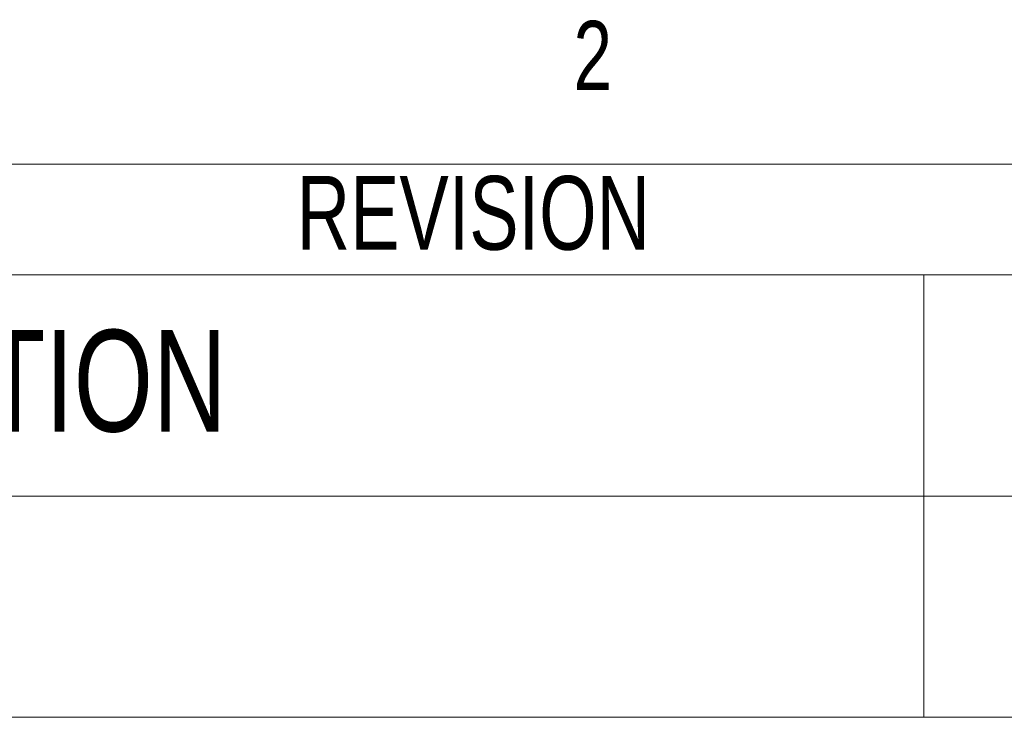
# Model space of a CAD drawing. Header units: inches. Extents: x 0.4 to 16.8, y 0 to 10.8.
# Tile 66 of 102: x 12.6 to 14, y 9.9 to 10.8. Entities that reach past the tile are written whole.
import ezdxf

# ---------------------------------------------------------------- set-up
doc = ezdxf.new("R2010")
doc.units = ezdxf.units.IN
doc.header["$MEASUREMENT"] = 0
doc.layers.add('FORMAT', color=7, linetype='Continuous')
doc.styles.add('SLDTEXTSTYLE3', font='TXT', dxfattribs={"width": 0.75})

msp = doc.modelspace()

# ---------------------------------------------------------------- linework, layer by layer
at = {"color": 7, "linetype": 'Continuous', "lineweight": 18}
for p, q in [((0.6263, 10.6421), (16.3763, 10.6421)), ((10.3763, 10.4921), (16.3762, 10.4921)), ((13.8763, 10.4921), (13.8763, 9.8921)), ((10.3763, 10.1921), (16.3762, 10.1921)), ((10.3763, 9.8921), (16.3763, 9.8921))]:
    msp.add_line(p, q, dxfattribs=at)

# ---------------------------------------------------------------- texts
at = {"color": 7, "linetype": 'Continuous', "lineweight": 0, "insert": (13.401, 10.8362), "char_height": 0.0937, "attachment_point": 1, "style": 'SLDTEXTSTYLE3'}
msp.add_mtext('2', dxfattribs=at)
at = {"layer": 'FORMAT', "style": 'SLDTEXTSTYLE3'}
for s, insert, char_height, attachment_point in [('REVISION', (13.0255, 10.626), 0.1, 1), ('DESCRIPTION', (12.4581, 10.4173), 0.137795, 2)]:
    msp.add_mtext(s, dxfattribs=dict(at, insert=insert, char_height=char_height, attachment_point=attachment_point))

doc.saveas('drawing.dxf')
